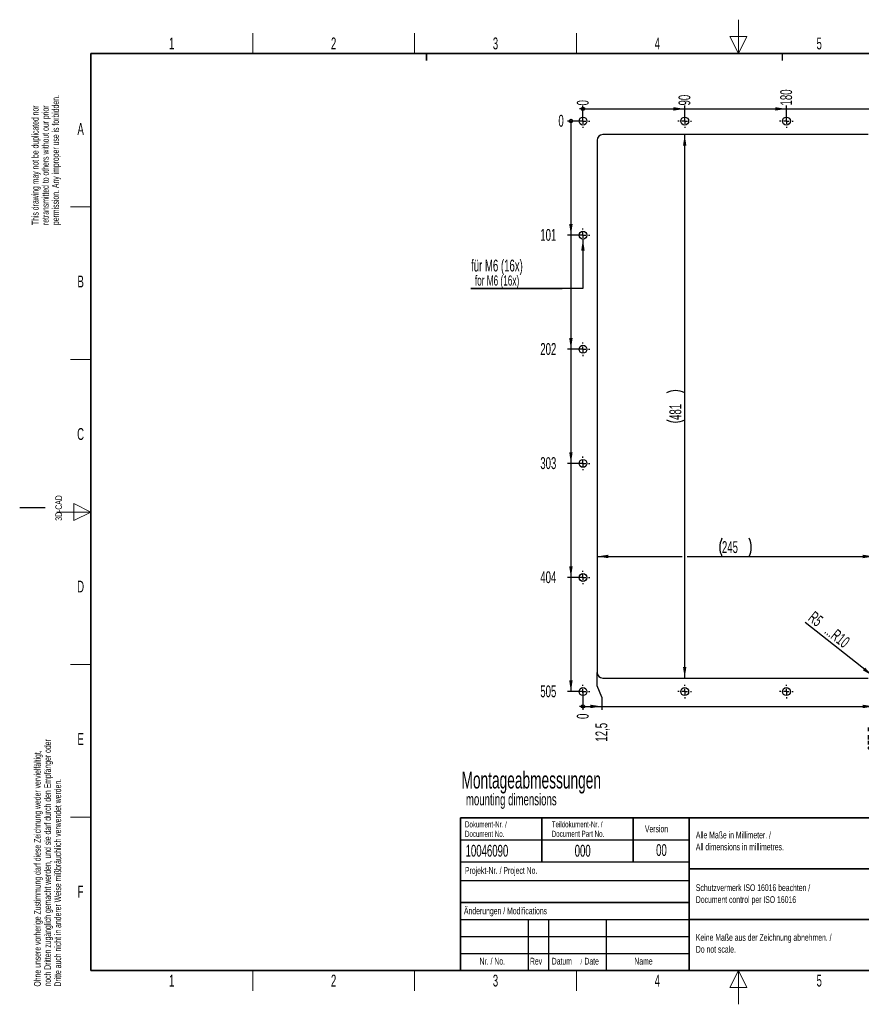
# Paper-space layout 'Blatt4' of a CAD drawing. Header units: millimetres. Extents: x 5 to 418, y 2 to 292.
import ezdxf

# ---------------------------------------------------------------- set-up
doc = ezdxf.new("R2010")
doc.units = ezdxf.units.MM
doc.layers.add('SLD-0', color=7, linetype='Continuous')
doc.styles.add('SLDTEXTSTYLE0', font='TXT', dxfattribs={"width": 0.605})
doc.dimstyles.new('SLDDIMSTYLE0', dxfattribs={"dimtxt": 3.5, "dimasz": 3.302, "dimexe": 0, "dimexo": 0.0625, "dimgap": 0.875, "dimtad": 1, "dimlfac": 3, "dimrnd": 1e-09, "dimzin": 12, "dimdsep": 46, "dimtxsty": 'SLDTEXTSTYLE0', "dimsah": 1, "dimcen": 0.09, "dimadec": 0, "dimazin": 3, "dimtfac": 1, "dimtofl": 0, "dimtmove": 0, "dimatfit": 3, "dimfxl": 1, "dimfrac": 2, "dimtolj": 1, "dimtzin": 12, "dimarcsym": 0})
doc.dimstyles.new('SLDDIMSTYLE6', dxfattribs={"dimtxt": 3.5, "dimasz": 0.3386666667, "dimexe": 0, "dimexo": 0.0625, "dimgap": 0.875, "dimtad": 0, "dimtih": 1, "dimtoh": 1, "dimdec": 0, "dimlfac": 3, "dimrnd": 1e-09, "dimdsep": 46, "dimtxsty": 'SLDTEXTSTYLE0', "dimblk1": 'ORIGIN', "dimblk2": 'ORIGIN', "dimsah": 1, "dimcen": 0.09, "dimadec": 0, "dimazin": 2, "dimtfac": 1, "dimtofl": 0, "dimtmove": 0, "dimatfit": 3, "dimldrblk": 'ORIGIN', "dimfxl": 1, "dimfrac": 2, "dimtolj": 1, "dimtzin": 12, "dimarcsym": 0})
doc.dimstyles.new('SLDDIMSTYLE7', dxfattribs={"dimtxt": 3.5, "dimasz": 3.302, "dimexe": 0, "dimexo": 0.0625, "dimgap": 0.875, "dimtad": 0, "dimtih": 1, "dimtoh": 1, "dimlfac": 3, "dimrnd": 1e-09, "dimzin": 12, "dimdsep": 46, "dimtxsty": 'SLDTEXTSTYLE0', "dimsah": 1, "dimcen": 0.09, "dimadec": 0, "dimazin": 3, "dimtfac": 1, "dimtofl": 0, "dimtmove": 0, "dimatfit": 3, "dimfxl": 1, "dimfrac": 2, "dimtolj": 1, "dimtzin": 12, "dimarcsym": 0})
doc.dimstyles.new('SLDDIMSTYLE8', dxfattribs={"dimtxt": 3.5, "dimasz": 3.302, "dimexe": 0, "dimexo": 0.0625, "dimgap": 0.875, "dimtad": 1, "dimlfac": 3, "dimrnd": 1e-09, "dimzin": 12, "dimdsep": 46, "dimtxsty": 'SLDTEXTSTYLE0', "dimsah": 1, "dimcen": 0, "dimadec": 0, "dimazin": 3, "dimtfac": 1, "dimtofl": 0, "dimtmove": 1, "dimatfit": 3, "dimfxl": 1, "dimfrac": 2, "dimtolj": 1, "dimtzin": 12, "dimarcsym": 0})

# ---------------------------------------------------------------- blocks, each defined once
blk = doc.blocks.new('SW_NOTE_0_3')
at = {"layer": 'SLD-0', "color": 0}
for p, q in [((-0.0394497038, -4.0063405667), (26.8794692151, -4.0063405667)), ((26.8794692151, -4.0063405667), (-0.0394497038, -4.0063405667)), ((-0.0394497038, -4.0063405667), (26.8794692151, -4.0063405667)), ((26.8794692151, -4.0063405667), (-0.0394497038, -4.0063405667)), ((-0.0394497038, -4.0063405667), (26.8794692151, -4.0063405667)), ((26.8794692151, -4.0063405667), (-0.0394497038, -4.0063405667))]:
    blk.add_line(p, q, dxfattribs=at)
at = {"layer": 'SLD-0', "color": 0, "attachment_point": 1, "style": 'SLDTEXTSTYLE0'}
for s, insert, char_height in [('für M6 (16x)', (0, 4.5117370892), 3.5), ('for M6 (16x)', (1.125, -0.1448692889), 3)]:
    blk.add_mtext(s, dxfattribs=dict(at, insert=insert, char_height=char_height))
blk = doc.blocks.new('_Origin')
at = {"color": 0, "linetype": 'ByBlock', "lineweight": -2}
blk.add_line((0, 0), (-1, 0), dxfattribs=at)
blk.add_circle((0, 0), 0.5, dxfattribs=at)
blk = doc.blocks.new('_D_20')
at = {"layer": 'SLD-0'}
blk.add_line((171.1640940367, 262.5967278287), (171.1640940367, 267.1973930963), dxfattribs=at)
at = {"layer": 'SLD-0', "xscale": 1.016, "yscale": 1.016}
blk.add_blockref('_Origin', (171.1640940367, 266.1813930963), dxfattribs=at)
at = {"layer": 'SLD-0', "insert": (169.3381205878, 267.1973930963), "char_height": 3.5, "attachment_point": 1, "rotation": 90, "style": 'SLDTEXTSTYLE0'}
blk.add_mtext('0', dxfattribs=at)
blk = doc.blocks.new('_D_21')
at = {"layer": 'SLD-0', "color": 7}
for p, q in [((171.1640940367, 266.1813930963), (201.1640940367, 266.1813930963)), ((201.1640940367, 262.5967278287), (201.1640940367, 267.1973930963))]:
    blk.add_line(p, q, dxfattribs=at)
blk.add_solid([(201.1640940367, 266.1813930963), (197.8620940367, 266.6893930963), (197.8620940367, 265.6733930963)], dxfattribs=at)
at = {"layer": 'SLD-0', "color": 7, "insert": (199.3381205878, 267.1973930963), "char_height": 3.5, "attachment_point": 1, "rotation": 90, "style": 'SLDTEXTSTYLE0'}
blk.add_mtext('90', dxfattribs=at)
blk = doc.blocks.new('_D_22')
at = {"layer": 'SLD-0', "color": 7}
for p, q in [((201.1640940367, 266.1813930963), (231.1640940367, 266.1813930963)), ((231.1640940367, 262.5967278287), (231.1640940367, 267.1973930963))]:
    blk.add_line(p, q, dxfattribs=at)
blk.add_solid([(231.1640940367, 266.1813930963), (227.8620940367, 266.6893930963), (227.8620940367, 265.6733930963)], dxfattribs=at)
at = {"layer": 'SLD-0', "color": 7, "insert": (229.3381205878, 267.1973930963), "char_height": 3.5, "attachment_point": 1, "rotation": 90, "style": 'SLDTEXTSTYLE0'}
blk.add_mtext('180', dxfattribs=at)
blk = doc.blocks.new('_D_23')
at = {"layer": 'SLD-0', "color": 7}
for p, q in [((231.1640940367, 266.1813930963), (261.1640940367, 266.1813930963)), ((261.1640940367, 262.5967278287), (261.1640940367, 267.1973930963))]:
    blk.add_line(p, q, dxfattribs=at)
blk.add_solid([(261.1640940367, 266.1813930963), (257.8620940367, 266.6893930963), (257.8620940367, 265.6733930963)], dxfattribs=at)
at = {"layer": 'SLD-0', "color": 7, "insert": (259.3381205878, 267.1973930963), "char_height": 3.5, "attachment_point": 1, "rotation": 90, "style": 'SLDTEXTSTYLE0'}
blk.add_mtext('270', dxfattribs=at)
blk = doc.blocks.new('_D_27')
at = {"layer": 'SLD-0'}
blk.add_line((171.1640940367, 262.5967278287), (166.5874058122, 262.5967278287), dxfattribs=at)
at = {"layer": 'SLD-0', "xscale": 1.016, "yscale": 1.016}
blk.add_blockref('_Origin', (167.6034058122, 262.5967278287), dxfattribs=at)
at = {"layer": 'SLD-0', "insert": (163.9137947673, 264.4227012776), "char_height": 3.5, "attachment_point": 1, "style": 'SLDTEXTSTYLE0'}
blk.add_mtext('0', dxfattribs=at)
blk = doc.blocks.new('_D_28')
at = {"layer": 'SLD-0', "color": 7}
for p, q in [((167.6034058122, 262.5967278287), (167.6034058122, 228.9300611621)), ((171.1640940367, 228.9300611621), (166.5874058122, 228.9300611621))]:
    blk.add_line(p, q, dxfattribs=at)
blk.add_solid([(167.6034058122, 228.9300611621), (168.1114058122, 232.2320611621), (167.0954058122, 232.2320611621)], dxfattribs=at)
at = {"layer": 'SLD-0', "color": 7, "insert": (158.5665726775, 230.756034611), "char_height": 3.5, "attachment_point": 1, "style": 'SLDTEXTSTYLE0'}
blk.add_mtext('101', dxfattribs=at)
blk = doc.blocks.new('_D_29')
at = {"layer": 'SLD-0', "color": 7}
for p, q in [((167.6034058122, 228.9300611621), (167.6034058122, 195.2633944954)), ((171.1640940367, 195.2633944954), (166.5874058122, 195.2633944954))]:
    blk.add_line(p, q, dxfattribs=at)
blk.add_solid([(167.6034058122, 195.2633944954), (168.1114058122, 198.5653944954), (167.0954058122, 198.5653944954)], dxfattribs=at)
at = {"layer": 'SLD-0', "color": 7, "insert": (158.5665726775, 197.0893679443), "char_height": 3.5, "attachment_point": 1, "style": 'SLDTEXTSTYLE0'}
blk.add_mtext('202', dxfattribs=at)
blk = doc.blocks.new('_D_30')
at = {"layer": 'SLD-0', "color": 7}
for p, q in [((167.6034058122, 195.2633944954), (167.6034058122, 161.5967278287)), ((171.1640940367, 161.5967278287), (166.5874058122, 161.5967278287))]:
    blk.add_line(p, q, dxfattribs=at)
blk.add_solid([(167.6034058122, 161.5967278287), (168.1114058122, 164.8987278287), (167.0954058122, 164.8987278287)], dxfattribs=at)
at = {"layer": 'SLD-0', "color": 7, "insert": (158.5665726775, 163.4227012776), "char_height": 3.5, "attachment_point": 1, "style": 'SLDTEXTSTYLE0'}
blk.add_mtext('303', dxfattribs=at)
blk = doc.blocks.new('_D_31')
at = {"layer": 'SLD-0', "color": 7}
for p, q in [((167.6034058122, 161.5967278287), (167.6034058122, 127.9300611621)), ((171.1640940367, 127.9300611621), (166.5874058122, 127.9300611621))]:
    blk.add_line(p, q, dxfattribs=at)
blk.add_solid([(167.6034058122, 127.9300611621), (168.1114058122, 131.2320611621), (167.0954058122, 131.2320611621)], dxfattribs=at)
at = {"layer": 'SLD-0', "color": 7, "insert": (158.5665726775, 129.756034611), "char_height": 3.5, "attachment_point": 1, "style": 'SLDTEXTSTYLE0'}
blk.add_mtext('404', dxfattribs=at)
blk = doc.blocks.new('_D_32')
at = {"layer": 'SLD-0', "color": 7}
for p, q in [((167.6034058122, 127.9300611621), (167.6034058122, 94.2633944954)), ((171.1640940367, 94.2633944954), (166.5874058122, 94.2633944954))]:
    blk.add_line(p, q, dxfattribs=at)
blk.add_solid([(167.6034058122, 94.2633944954), (168.1114058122, 97.5653944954), (167.0954058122, 97.5653944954)], dxfattribs=at)
at = {"layer": 'SLD-0', "color": 7, "insert": (158.5665726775, 96.0893679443), "char_height": 3.5, "attachment_point": 1, "style": 'SLDTEXTSTYLE0'}
blk.add_mtext('505', dxfattribs=at)
blk = doc.blocks.new('_D_33')
at = {"layer": 'SLD-0'}
for q in [(171.1640940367, 94.2633944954), (171.1640940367, 88.8648028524)]:
    blk.add_line((171.1640940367, 93.8648028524), q, dxfattribs=at)
at = {"layer": 'SLD-0', "xscale": 1.016, "yscale": 1.016}
blk.add_blockref('_Origin', (171.1640940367, 89.8808028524), dxfattribs=at)
at = {"layer": 'SLD-0', "insert": (169.3381205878, 86.1911918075), "char_height": 3.5, "attachment_point": 1, "rotation": 90, "style": 'SLDTEXTSTYLE0'}
blk.add_mtext('0', dxfattribs=at)
blk = doc.blocks.new('_D_34')
at = {"layer": 'SLD-0', "color": 7}
for p, q in [((175.3307607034, 95.9764165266), (175.3307607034, 99.9300611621)), ((176.6742895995, 92.5905147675), (175.3307607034, 95.9764165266)), ((176.6742895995, 92.5905147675), (176.6742895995, 88.8648028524)), ((171.1640940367, 89.8808028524), (176.6742895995, 89.8808028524))]:
    blk.add_line(p, q, dxfattribs=at)
blk.add_solid([(176.6742895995, 89.8808028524), (173.3722895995, 90.3888028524), (173.3722895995, 89.3728028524)], dxfattribs=at)
at = {"layer": 'SLD-0', "color": 7, "insert": (174.8483161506, 79.5071641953), "char_height": 3.5, "attachment_point": 1, "rotation": 90, "style": 'SLDTEXTSTYLE0'}
blk.add_mtext('12,5', dxfattribs=at)
blk = doc.blocks.new('_D_35')
at = {"layer": 'SLD-0', "color": 7}
for p, q in [((256.99742737, 99.9300611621), (256.99742737, 88.8648028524)), ((176.6742895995, 89.8808028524), (256.99742737, 89.8808028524))]:
    blk.add_line(p, q, dxfattribs=at)
blk.add_solid([(256.99742737, 89.8808028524), (253.69542737, 90.3888028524), (253.69542737, 89.3728028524)], dxfattribs=at)
at = {"layer": 'SLD-0', "color": 7, "insert": (255.1714539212, 76.8335531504), "char_height": 3.5, "attachment_point": 1, "rotation": 90, "style": 'SLDTEXTSTYLE0'}
blk.add_mtext('257,5', dxfattribs=at)
blk = doc.blocks.new('_D_36')
at = {"layer": 'SLD-0', "color": 7}
blk.add_line((256.6358334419, 98.8934498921), (236.6897160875, 114.6793631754), dxfattribs=at)
blk.add_solid([(256.6358334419, 98.8934498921), (254.3618718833, 101.3409724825), (253.731354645, 100.5442893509)], dxfattribs=at)
at = {"layer": 'SLD-0', "color": 7, "char_height": 3.5, "attachment_point": 1, "rotation": 321.5400994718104, "style": 'SLDTEXTSTYLE0'}
for s, insert in [('R5', (239.4958667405, 118.2122504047)), ('...R10', (244.3072349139, 114.390610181))]:
    blk.add_mtext(s, dxfattribs=dict(at, insert=insert))
blk = doc.blocks.new('_D_37')
at = {"layer": 'SLD-0', "color": 7}
blk.add_line((201.1640940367, 98.2633944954), (201.1640940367, 258.5967278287), dxfattribs=at)
for centre, start, end in [((198.4783301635, 177.0689498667), 63.4349488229, 116.5650511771), ((198.4783301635, 179.7911722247), 243.4349488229, 296.5650511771)]:
    blk.add_arc(centre, 6.005550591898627, start, end, dxfattribs=at)
for points in [[(201.1640940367, 258.5967278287), (200.6560940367, 255.2947278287), (201.6720940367, 255.2947278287)], [(201.1640940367, 98.2633944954), (201.6720940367, 101.5653944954), (200.6560940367, 101.5653944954)]]:
    blk.add_solid(points, dxfattribs=at)
at = {"layer": 'SLD-0', "color": 7, "insert": (196.6523567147, 174.4196444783), "char_height": 3.5, "attachment_point": 1, "rotation": 90.0000000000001, "style": 'SLDTEXTSTYLE0'}
blk.add_mtext('481', dxfattribs=at)
blk = doc.blocks.new('_D_38')
at = {"layer": 'SLD-0', "color": 7}
for p, q in [((175.3307607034, 134.1320265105), (200.4020940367, 134.1320265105)), ((201.9260940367, 134.1320265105), (256.99742737, 134.1320265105))]:
    blk.add_line(p, q, dxfattribs=at)
for centre, start, end in [((217.5252050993, 136.8177903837), 153.4349488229, 206.5650511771), ((214.8029827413, 136.8177903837), 333.4349488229, 26.5650511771)]:
    blk.add_arc(centre, 6.005550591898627, start, end, dxfattribs=at)
for points in [[(175.3307607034, 134.1320265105), (178.6327607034, 133.6240265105), (178.6327607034, 134.6400265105)], [(256.99742737, 134.1320265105), (253.69542737, 134.6400265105), (253.69542737, 133.6240265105)]]:
    blk.add_solid(points, dxfattribs=at)
at = {"layer": 'SLD-0', "color": 7, "insert": (212.153677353, 138.6437638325), "char_height": 3.5, "attachment_point": 1, "style": 'SLDTEXTSTYLE0'}
blk.add_mtext('245', dxfattribs=at)
blk = doc.blocks.new('SW_CENTERMARKSYMBOL_2')
at = {"layer": 'SLD-0', "color": 0}
for p, q in [((-1.6666666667, 0), (-2, 0)), ((0, 0), (-0.8333333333, 0)), ((0, 1.6666666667), (0, 2)), ((0, 0), (0, 0.8333333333)), ((0, 0), (0, -0.8333333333)), ((0, 0), (0.8333333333, 0)), ((1.6666666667, 0), (2, 0)), ((28.3333333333, 0), (28, 0)), ((30, 0), (29.1666666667, 0)), ((30, 1.6666666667), (30, 2)), ((30, 0), (30, 0.8333333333)), ((30, 0), (30, -0.8333333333)), ((30, 0), (30.8333333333, 0)), ((31.6666666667, 0), (32, 0)), ((0, -1.6666666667), (0, -2)), ((30, -1.6666666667), (30, -2))]:
    blk.add_line(p, q, dxfattribs=at)
blk = doc.blocks.new('SW_CENTERMARKSYMBOL_3')
at = {"layer": 'SLD-0', "color": 0}
for p, q in [((-1.6666666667, 0), (-2, 0)), ((0, 0), (-0.8333333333, 0)), ((0, 1.6666666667), (0, 2)), ((0, 0), (0, 0.8333333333)), ((0, 0), (0, -0.8333333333)), ((0, 0), (0.8333333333, 0)), ((1.6666666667, 0), (2, 0)), ((0, -1.6666666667), (0, -2)), ((0, -32), (0, -31.6666666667)), ((-1.6666666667, -33.6666666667), (-2, -33.6666666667)), ((0, -33.6666666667), (-0.8333333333, -33.6666666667)), ((0, -33.6666666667), (0, -32.8333333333)), ((0, -33.6666666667), (0, -34.5)), ((0, -33.6666666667), (0.8333333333, -33.6666666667)), ((1.6666666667, -33.6666666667), (2, -33.6666666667)), ((0, -35.3333333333), (0, -35.6666666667))]:
    blk.add_line(p, q, dxfattribs=at)
blk = doc.blocks.new('SW_CENTERMARKSYMBOL_4')
at = {"layer": 'SLD-0', "color": 0}
for p, q in [((-1.6666666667, 0), (-2, 0)), ((0, 0), (-0.8333333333, 0)), ((0, 1.6666666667), (0, 2)), ((0, 0), (0, 0.8333333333)), ((0, 0), (0, -0.8333333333)), ((0, 0), (0.8333333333, 0)), ((1.6666666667, 0), (2, 0)), ((0, -1.6666666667), (0, -2))]:
    blk.add_line(p, q, dxfattribs=at)
blk = doc.blocks.new('SW_CENTERMARKSYMBOL_5')
at = {"layer": 'SLD-0', "color": 0}
for p, q in [((-1.6666666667, 0), (-2, 0)), ((0, 0), (-0.8333333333, 0)), ((0, 1.6666666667), (0, 2)), ((0, 0), (0, 0.8333333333)), ((0, 0), (0, -0.8333333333)), ((0, 0), (0.8333333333, 0)), ((1.6666666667, 0), (2, 0)), ((0, -1.6666666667), (0, -2))]:
    blk.add_line(p, q, dxfattribs=at)
blk = doc.blocks.new('SW_CENTERMARKSYMBOL_8')
at = {"layer": 'SLD-0', "color": 0}
for p, q in [((-1.6666666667, 0), (-2, 0)), ((0, 0), (-0.8333333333, 0)), ((0, 1.6666666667), (0, 2)), ((0, 0), (0, 0.8333333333)), ((0, 0), (0, -0.8333333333)), ((0, 0), (0.8333333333, 0)), ((1.6666666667, 0), (2, 0)), ((0, -1.6666666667), (0, -2))]:
    blk.add_line(p, q, dxfattribs=at)
blk = doc.blocks.new('SW_CENTERMARKSYMBOL_9')
at = {"layer": 'SLD-0', "color": 0}
for p, q in [((-1.6666666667, 0), (-2, 0)), ((0, 0), (-0.8333333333, 0)), ((0, 1.6666666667), (0, 2)), ((0, 0), (0, 0.8333333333)), ((0, 0), (0, -0.8333333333)), ((0, 0), (0.8333333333, 0)), ((1.6666666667, 0), (2, 0)), ((0, -1.6666666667), (0, -2))]:
    blk.add_line(p, q, dxfattribs=at)
blk = doc.blocks.new('SW_CENTERMARKSYMBOL_10')
at = {"layer": 'SLD-0', "color": 0}
for p, q in [((-1.6666666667, 0), (-2, 0)), ((0, 0), (-0.8333333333, 0)), ((0, 1.6666666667), (0, 2)), ((0, 0), (0, 0.8333333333)), ((0, 0), (0, -0.8333333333)), ((0, 0), (0.8333333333, 0)), ((1.6666666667, 0), (2, 0)), ((0, -1.6666666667), (0, -2))]:
    blk.add_line(p, q, dxfattribs=at)
blk = doc.blocks.new('SW_CENTERMARKSYMBOL_11')
at = {"layer": 'SLD-0', "color": 0}
for p, q in [((-1.6666666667, 0), (-2, 0)), ((0, 0), (-0.8333333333, 0)), ((0, 1.6666666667), (0, 2)), ((0, 0), (0, 0.8333333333)), ((0, 0), (0, -0.8333333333)), ((0, 0), (0.8333333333, 0)), ((1.6666666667, 0), (2, 0)), ((0, -1.6666666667), (0, -2))]:
    blk.add_line(p, q, dxfattribs=at)
blk = doc.blocks.new('SW_CENTERMARKSYMBOL_13')
at = {"layer": 'SLD-0', "color": 0}
for p, q in [((-1.6666666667, 0), (-2, 0)), ((0, 0), (-0.8333333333, 0)), ((0, 1.6666666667), (0, 2)), ((0, 0), (0, 0.8333333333)), ((0, 0), (0, -0.8333333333)), ((0, 0), (0.8333333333, 0)), ((1.6666666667, 0), (2, 0)), ((0, -1.6666666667), (0, -2))]:
    blk.add_line(p, q, dxfattribs=at)
blk = doc.blocks.new('SW_CENTERMARKSYMBOL_15')
at = {"layer": 'SLD-0', "color": 0}
for p, q in [((-1.6666666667, 0), (-2, 0)), ((0, 0), (-0.8333333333, 0)), ((0, 1.6666666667), (0, 2)), ((0, 0), (0, 0.8333333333)), ((0, 0), (0, -0.8333333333)), ((0, 0), (0.8333333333, 0)), ((1.6666666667, 0), (2, 0)), ((0, -1.6666666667), (0, -2))]:
    blk.add_line(p, q, dxfattribs=at)
blk = doc.blocks.new('SW_CENTERMARKSYMBOL_18')
at = {"layer": 'SLD-0', "color": 0}
for p, q in [((-1.6666666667, 0), (-2, 0)), ((0, 0), (-0.8333333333, 0)), ((0, 1.6666666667), (0, 2)), ((0, 0), (0, 0.8333333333)), ((0, 0), (0, -0.8333333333)), ((0, 0), (0.8333333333, 0)), ((1.6666666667, 0), (2, 0)), ((0, -1.6666666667), (0, -2))]:
    blk.add_line(p, q, dxfattribs=at)
blk = doc.blocks.new('SW_CENTERMARKSYMBOL_19')
at = {"layer": 'SLD-0', "color": 0}
for p, q in [((-1.6666666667, 0), (-2, 0)), ((0, 0), (-0.8333333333, 0)), ((0, 1.6666666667), (0, 2)), ((0, 0), (0, 0.8333333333)), ((0, 0), (0, -0.8333333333)), ((0, 0), (0.8333333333, 0)), ((1.6666666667, 0), (2, 0)), ((0, -1.6666666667), (0, -2))]:
    blk.add_line(p, q, dxfattribs=at)

psp = doc.layouts.new('Blatt4')

# ---------------------------------------------------------------- linework, layer by layer
at = {"color": 7, "linetype": 'Continuous', "lineweight": 25}
for p, q in [((255.3307607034, 258.5967278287), (176.99742737, 258.5967278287)), ((175.3307607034, 256.9300611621), (175.3307607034, 99.9300611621)), ((176.99742737, 98.2633944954), (255.3307607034, 98.2633944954))]:
    psp.add_line(p, q, dxfattribs=at)
for centre, radius in [((171.1640940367, 262.5967278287), 1.166666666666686), ((201.1640940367, 262.5967278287), 1.166666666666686), ((231.1640940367, 262.5967278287), 1.166666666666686), ((171.1640940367, 228.9300611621), 1.166666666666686), ((171.1640940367, 195.2633944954), 1.166666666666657), ((171.1640940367, 161.5967278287), 1.166666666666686), ((171.1640940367, 127.9300611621), 1.166666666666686), ((171.1640940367, 94.2633944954), 1.166666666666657), ((201.1640940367, 94.2633944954), 1.166666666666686), ((231.1640940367, 94.2633944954), 1.166666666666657)]:
    psp.add_circle(centre, radius, dxfattribs=at)
for centre, start, end in [((176.99742737, 256.9300611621), 90, 180), ((176.99742737, 99.9300611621), 180, 270)]:
    psp.add_arc(centre, 1.666666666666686, start, end, dxfattribs=at)
at = {"layer": 'SLD-0', "lineweight": 18}
for p, q in [((217, 292.5), (217, 282.5)), ((73.75, 282.5), (73.75, 288.5)), ((121.5, 282.5), (121.5, 288.5)), ((169.25, 282.5), (169.25, 288.5)), ((219.5, 287.5), (214.5, 287.5)), ((214.5, 287.5), (217, 282.5)), ((217, 282.5), (219.5, 287.5)), ((20, 237.25), (26, 237.25)), ((20, 192.25), (26, 192.25)), ((26, 147.25), (21, 149.75)), ((21, 149.75), (21, 144.75)), ((16, 147.25), (26, 147.25)), ((21, 144.75), (26, 147.25)), ((20, 102.25), (26, 102.25)), ((20, 57.25), (26, 57.25)), ((73.75, 6), (73.75, 12)), ((121.5, 6), (121.5, 12)), ((169.25, 6), (169.25, 12)), ((217, 12), (214.5, 7)), ((217, 2), (217, 12)), ((219.5, 7), (217, 12)), ((214.5, 7), (219.5, 7))]:
    psp.add_line(p, q, dxfattribs=at)
at = {"layer": 'SLD-0', "lineweight": 35}
for p, q in [((408, 282.5), (26, 282.5)), ((26, 282.5), (26, 12)), ((135, 57), (408, 57)), ((135, 57), (135, 12)), ((159, 57), (159, 44)), ((186, 57), (186, 44)), ((202.5, 57), (202.5, 12)), ((202.5, 42), (259, 42)), ((135, 32), (202.5, 32)), ((202.5, 27), (259, 27)), ((26, 12), (408, 12)), ((135, 12), (408, 12))]:
    psp.add_line(p, q, dxfattribs=at)
at = {"layer": 'SLD-0'}
for p, q in [((125, 280.5), (125, 282.5)), ((125, 282.5), (125, 280.5)), ((230, 280.5), (230, 282.5)), ((230, 280.5), (230, 282.5)), ((12.5, 148.5), (5, 148.5)), ((135, 50.5), (202.5, 50.5)), ((135, 38.5), (202.5, 38.5)), ((135, 27), (202.5, 27)), ((155, 27), (155, 12)), ((161, 27), (161, 12)), ((178, 27), (178, 12)), ((135, 22), (202.5, 22)), ((135, 17), (202.5, 17))]:
    psp.add_line(p, q, dxfattribs=at)
at = {"layer": 'SLD-0', "color": 7}
for p, q in [((171.1437379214, 227.6802269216), (171.1437379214, 213.194266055)), ((171.1437379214, 213.194266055), (165.027027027, 213.1891891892))]:
    psp.add_line(p, q, dxfattribs=at)
at = {"layer": 'SLD-0', "lineweight": 25}
psp.add_line((135, 44), (202.5, 44), dxfattribs=at)
at = {"layer": 'SLD-0', "color": 7}
psp.add_solid([(171.1437379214, 227.6802269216), (170.6357379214, 224.3782269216), (171.6517379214, 224.3782269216)], dxfattribs=at)

# ---------------------------------------------------------------- block references
for name, p in [('SW_CENTERMARKSYMBOL_3', (171.1640940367, 262.5967278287)), ('SW_CENTERMARKSYMBOL_4', (171.1640940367, 262.5967278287)), ('SW_CENTERMARKSYMBOL_2', (201.1640940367, 262.5967278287)), ('SW_CENTERMARKSYMBOL_5', (201.1640940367, 262.5967278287)), ('SW_CENTERMARKSYMBOL_15', (231.1640940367, 262.5967278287)), ('SW_CENTERMARKSYMBOL_18', (171.1640940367, 228.9300611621)), ('SW_NOTE_0_3', (138.147557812, 217.1955297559)), ('SW_CENTERMARKSYMBOL_19', (171.1640940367, 195.2633944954)), ('SW_CENTERMARKSYMBOL_11', (171.1640940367, 161.5967278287)), ('SW_CENTERMARKSYMBOL_10', (171.1640940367, 127.9300611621)), ('SW_CENTERMARKSYMBOL_9', (171.1640940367, 94.2633944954)), ('SW_CENTERMARKSYMBOL_8', (201.1640940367, 94.2633944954)), ('SW_CENTERMARKSYMBOL_13', (231.1640940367, 94.2633944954))]:
    psp.add_blockref(name, p, dxfattribs=at)

# ---------------------------------------------------------------- texts
at = {"layer": 'SLD-0', "char_height": 2, "attachment_point": 1, "rotation": 90.00000000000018, "style": 'SLDTEXTSTYLE0'}
for s, insert in [('permission. Any improper use is forbidden.', (14.5782794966, 231.9087896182)), ('This drawing may not be duplicated nor', (8.5782794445, 231.9087896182)), ('retransmitted to others without our prior', (11.5782794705, 231.9087896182)), ('3D-CAD', (15.4939271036, 144.6806228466)), ('noch Dritten zugänglich gemacht werden, und sie darf durch den Empfänger oder', (12.2298713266, 7.2381332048)), ('Ohne unsere vorherige Zustimmung darf diese Zeichnung weder vervielfältigt,', (9.2298713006, 7.2381332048)), ('Dritte auch nicht in anderer Weise mißbräuchlich verwendet werden.', (15.2298713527, 7.2381332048))]:
    psp.add_mtext(s, dxfattribs=dict(at, insert=insert))
at = {"layer": 'SLD-0', "style": 'SLDTEXTSTYLE0'}
for s, insert, char_height, attachment_point in [('1', (49.8527123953, 287.2429955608), 3.5, 2), ('2', (97.6027123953, 287.2429955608), 3.5, 2), ('3', (145.3527123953, 287.2429955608), 3.5, 2), ('4', (193.1027123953, 287.2429955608), 3.5, 2), ('5', (240.8527123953, 287.2429955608), 3.5, 2), ('A', (22.9815679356, 262.0010772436), 3.5, 2), ('B', (22.9815679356, 217.0010772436), 3.5, 2), ('C', (22.9596929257, 172.0010772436), 3.5, 2), ('D', (22.9596929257, 127.0010772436), 3.5, 2), ('E', (22.9815679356, 82.0010772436), 3.5, 2), ('Dokument-Nr. /', (136.3539637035, 55.9891162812), 1.8, 1), ('Teildokument-Nr. /', (161.9553890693, 56.0073193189), 1.8, 1), ('Document No.', (136.3539637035, 53.189116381), 1.8, 1), ('Document Part No.', (161.9553890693, 53.2073194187), 1.8, 1), ('Version', (189.4285083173, 54.7601484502), 2, 1), ('Alle Maße in Millimeter. /', (204.4639500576, 52.9388226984), 2, 1), ('All dimensions in millimetres.', (204.4639500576, 49.4388225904), 2, 1), ('10046090', (136.5297074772, 49.0580823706), 3.5, 1), ('000', (168.7110122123, 49.0580823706), 3.5, 1), ('00', (194.3072819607, 49.2527124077), 3.5, 2), ('Projekt-Nr. / Project No.', (136.3453712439, 42.4834466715), 2, 1), ('F', (22.9536166, 37.0010772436), 3.5, 2), ('Schutzvermerk ISO 16016 beachten /', (204.4639500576, 37.4058096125), 2, 1), ('Document control per ISO 16016', (204.4639500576, 33.9058095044), 2, 1), ('Änderungen / Modifications', (136.0531077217, 30.5619096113), 2, 1), ('Keine Maße aus der Zeichnung abnehmen. /', (204.4639500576, 22.7290049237), 2, 1), ('Do not scale.', (204.4639500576, 19.2290048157), 2, 1), ('Nr. / No.', (140.6364547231, 15.7243863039), 2, 1), ('Rev', (155.518329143, 15.7243863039), 2, 1), ('Datum', (161.9462095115, 15.7243863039), 2, 1), ('/', (170.4291954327, 15.2242968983), 1.5, 1), ('Date', (171.5854456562, 15.7243863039), 2, 1), ('Name', (186.3108180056, 15.7290047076), 2, 1), ('1', (49.8527123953, 10.7429955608), 3.5, 2), ('2', (97.6027123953, 10.7429955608), 3.5, 2), ('3', (145.3527123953, 10.7429955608), 3.5, 2), ('4', (193.1027123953, 10.7429955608), 3.5, 2), ('5', (240.8527123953, 10.7429955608), 3.5, 2)]:
    psp.add_mtext(s, dxfattribs=dict(at, insert=insert, char_height=char_height, attachment_point=attachment_point))
at = {"layer": 'SLD-0', "color": 7, "attachment_point": 1, "style": 'SLDTEXTSTYLE0'}
for s, insert, char_height in [('Montageabmessungen', (135.3243789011, 70.6711705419), 5), ('mounting dimensions', (136.6368789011, 64.2026509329), 3.5)]:
    psp.add_mtext(s, dxfattribs=dict(at, insert=insert, char_height=char_height))

# ---------------------------------------------------------------- dimensions: what is measured, and where the dimension line sits
at = {"layer": 'SLD-0', "color": 7}
for feature_location, offset, dtype, origin, picture, middle in [((231.1640940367, 262.5967278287), (0, 4.600665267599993), 1, (171.1640940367, 262.5967278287), '_D_22', (231.1640940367, 271.2078096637)), ((261.1640940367, 262.5967278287), (0, 4.600665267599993), 1, (171.1640940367, 262.5967278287), '_D_23', (261.1640940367, 271.2078096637)), ((201.1640940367, 262.5967278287), (0, 4.600665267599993), 1, (171.1640940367, 262.5967278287), '_D_21', (201.1640940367, 269.8710041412)), ((171.1640940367, 228.9300611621), (-4.576688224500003, 0), 0, (171.1640940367, 262.5967278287), '_D_28', (162.5769892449, 228.9300611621)), ((171.1640940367, 195.2633944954), (-4.576688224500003, 0), 0, (171.1640940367, 262.5967278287), '_D_29', (162.5769892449, 195.2633944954)), ((171.1640940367, 161.5967278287), (-4.576688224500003, 0), 0, (171.1640940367, 262.5967278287), '_D_30', (162.5769892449, 161.5967278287)), ((171.1640940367, 127.9300611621), (-4.576688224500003, 0), 0, (171.1640940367, 262.5967278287), '_D_31', (162.5769892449, 127.9300611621)), ((171.1640940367, 94.2633944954), (-4.576688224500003, 0), 0, (171.1640940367, 262.5967278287), '_D_32', (162.5769892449, 94.2633944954)), ((175.3307607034, 99.9300611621), (1.3435288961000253, -11.065258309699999), 1, (171.1640940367, 94.2633944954), '_D_34', (176.6742895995, 84.1859835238)), ((256.99742737, 99.9300611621), (0, -11.065258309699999), 1, (171.1640940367, 94.2633944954), '_D_35', (256.99742737, 82.8491780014))]:
    dim = psp.add_ordinate_dim(feature_location=feature_location, offset=offset, dtype=dtype, origin=origin, dimstyle='SLDDIMSTYLE7', dxfattribs=at)
    dim.commit()
    dim.dimension.update_dxf_attribs({"geometry": picture, "text_midpoint": middle})
at = {"layer": 'SLD-0'}
for feature_location, offset, dtype, origin, picture, middle in [((171.1640940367, 262.5967278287), (0, 4.600665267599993), 1, (171.1640940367, 262.5967278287), '_D_20', (171.1640940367, 268.5341986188)), ((171.1640940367, 262.5967278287), (-4.576688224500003, 0), 0, (171.1640940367, 262.5967278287), '_D_27', (165.2506002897, 262.5967278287)), ((171.1640940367, 94.2633944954), (0, -5.398591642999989), 1, (171.1640940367, 94.2633944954), '_D_33', (171.1640940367, 87.5279973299))]:
    dim = psp.add_ordinate_dim(feature_location=feature_location, offset=offset, dtype=dtype, origin=origin, dimstyle='SLDDIMSTYLE6', dxfattribs=at)
    dim.commit()
    dim.dimension.update_dxf_attribs({"geometry": picture, "text_midpoint": middle})
at = {"layer": 'SLD-0', "color": 7}
dim = psp.add_linear_dim(base=(201.1640940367, 258.5967278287), p1=(176.99742737, 98.2633944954), p2=(176.99742737, 258.5967278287), angle=90, text='(<>)', dimstyle='SLDDIMSTYLE0', dxfattribs=at)
dim.commit()
dim.dimension.update_dxf_attribs({"geometry": '_D_37', "text_midpoint": (201.1640940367, 178.4300611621), "dimtype": 160})
dim = psp.add_linear_dim(base=(256.99742737, 134.1320265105), p1=(175.3307607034, 99.9300611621), p2=(256.99742737, 99.9300611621), text='(<>)', dimstyle='SLDDIMSTYLE0', dxfattribs=at)
dim.commit()
dim.dimension.update_dxf_attribs({"geometry": '_D_38', "text_midpoint": (216.1640940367, 134.1320265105), "dimtype": 160})
dim = psp.add_radius_dim(center=(255.3307607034, 99.9300611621), mpoint=(256.6358334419, 98.8934498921), text='<>...R10', dimstyle='SLDDIMSTYLE8', dxfattribs=at)
dim.commit()
dim.dimension.update_dxf_attribs({"geometry": '_D_36', "text_midpoint": (243.9563024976, 108.9647414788), "dimtype": 164})

doc.saveas('drawing.dxf')
